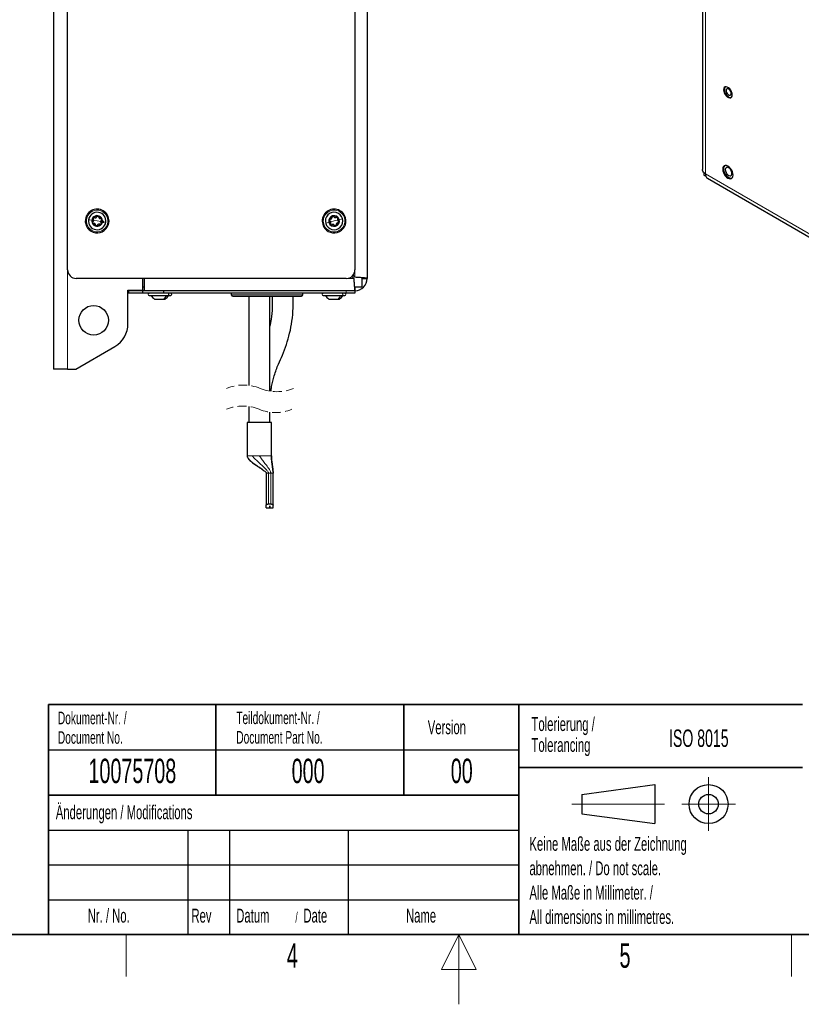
# Model space of a CAD drawing. Header units: millimetres. Extents: x 5 to 418, y 2 to 292.
# Tile 7 of 32: x 154 to 266, y 2 to 143. Entities that reach past the tile are written whole.
import ezdxf

# ---------------------------------------------------------------- set-up
doc = ezdxf.new("R2010")
doc.units = ezdxf.units.MM
doc.linetypes.add('HIDDEN', pattern=[1.905, 1.27, -0.635])
doc.layers.add('SLD-0', color=7, linetype='Continuous')
doc.styles.add('SLDTEXTSTYLE0', font='TXT', dxfattribs={"width": 0.605})

msp = doc.modelspace()

# ---------------------------------------------------------------- linework, layer by layer
at = {"color": 7, "linetype": 'Continuous', "lineweight": 25}
for p, q in [((158.854, 250.6516), (158.854, 93.1516)), ((160.854, 107.4016), (160.854, 236.4016)), ((203.854, 163.1516), (203.854, 106.1516)), ((202.104, 161.0266), (202.104, 107.4016)), ((251.9703, 158.9782), (251.9703, 121.8017)), ((252.154, 121.3775), (252.154, 120.9927)), ((252.154, 120.9927), (252.4344, 120.8308)), ((252.6703, 120.5315), (287.4317, 100.4642)), ((165.979, 114.4016), (165.979, 114.1516)), ((200.854, 106.1516), (162.104, 106.1516)), ((171.654, 104.4766), (171.654, 106.1516)), ((171.904, 104.4016), (171.904, 106.1516)), ((201.645, 106.4337), (201.9272, 106.1516)), ((202.104, 106.3284), (201.8218, 106.6105)), ((203.104, 106.2478), (203.104, 104.9266)), ((203.104, 106.1516), (203.854, 106.1516)), ((171.904, 104.9266), (171.654, 104.9266)), ((203.104, 104.9266), (202.0191, 104.9266)), ((202.104, 104.9266), (202.104, 104.4016)), ((169.529, 104.4766), (171.654, 104.4766)), ((169.529, 99.6468), (169.529, 104.4766)), ((169.604, 104.4016), (169.529, 104.4016)), ((169.604, 104.0266), (169.529, 104.0266)), ((169.604, 104.4016), (169.604, 104.0266)), ((171.6162, 104.4016), (169.604, 104.4016)), ((171.6162, 104.0266), (169.604, 104.0266)), ((171.154, 104.4766), (171.154, 104.4016)), ((171.6162, 104.4016), (171.6162, 104.0266)), ((174.604, 104.4016), (171.6162, 104.4016)), ((174.604, 104.0266), (171.6162, 104.0266)), ((172.554, 103.7266), (175.2585, 103.7266)), ((173.334, 103.2016), (174.6775, 103.2016)), ((174.604, 104.4016), (174.604, 104.0266)), ((200.854, 104.4016), (174.604, 104.4016)), ((200.854, 104.0266), (174.604, 104.0266)), ((174.6775, 103.2016), (174.874, 103.2016)), ((175.2585, 103.7266), (175.654, 103.7266)), ((184.354, 104.0266), (184.354, 103.8266)), ((184.554, 103.6266), (194.404, 103.6266)), ((186.8635, 103.6266), (186.8635, 90.8146)), ((189.8635, 89.9878), (189.8635, 103.6266)), ((194.604, 103.8266), (194.604, 104.0266)), ((197.554, 103.7266), (200.2585, 103.7266)), ((198.334, 103.2016), (199.6775, 103.2016)), ((199.6775, 103.2016), (199.874, 103.2016)), ((200.2585, 103.7266), (200.654, 103.7266)), ((201.1027, 104.4016), (200.854, 104.4016)), ((202.104, 104.0266), (200.854, 104.0266)), ((202.104, 104.4016), (201.1027, 104.4016)), ((202.104, 104.4016), (202.104, 104.0266)), ((162.029, 93.1516), (167.654, 96.3992)), ((160.854, 93.1516), (158.854, 93.1516)), ((160.854, 93.1516), (162.029, 93.1516)), ((186.8635, 87.7931), (186.8635, 85.4765)), ((189.8635, 85.4765), (189.8635, 86.9741)), ((186.6135, 85.4765), (186.6135, 80.7265)), ((188.3635, 85.4765), (186.6135, 85.4765)), ((190.1135, 85.4765), (188.3635, 85.4765)), ((190.1135, 80.7265), (190.1135, 85.4765)), ((189.3635, 78.2265), (189.3635, 73.6226)), ((190.3635, 73.6226), (190.3635, 78.2265)), ((189.3635, 73.2265), (189.3635, 73.6226)), ((189.6969, 73.7959), (190.0302, 73.7959)), ((189.8623, 73.5494), (189.8648, 73.5494)), ((189.8623, 73.2265), (189.8623, 73.5494)), ((189.8648, 73.5494), (189.8648, 73.2265)), ((190.3635, 73.2265), (190.3635, 73.6226)), ((189.3635, 73.2265), (189.8623, 73.2265)), ((189.8648, 73.2265), (190.3635, 73.2265))]:
    msp.add_line(p, q, dxfattribs=at)
at = {"color": 7, "linetype": 'Continuous', "lineweight": 18}
for p, q in [((252.3803, 158.4067), (252.3803, 121.1725)), ((252.3803, 121.1725), (287.1417, 101.1052)), ((165.104, 114.4016), (164.5999, 114.4758)), ((199.104, 114.4016), (199.5943, 114.54)), ((165.104, 114.4016), (165.608, 114.3274)), ((199.104, 114.4016), (198.6137, 114.2632)), ((160.854, 93.1516), (160.854, 107.4016)), ((202.104, 107.4016), (202.104, 106.3284)), ((201.9272, 106.1516), (200.854, 106.1516)), ((184.354, 103.8266), (194.604, 103.8266)), ((200.854, 104.4016), (200.854, 104.0266)), ((186.6135, 80.7265), (186.617, 80.7265)), ((186.617, 80.7265), (187.3349, 80.7265)), ((187.3349, 80.7265), (187.7424, 80.7265)), ((187.7424, 80.7265), (188.3635, 80.7265)), ((188.3635, 80.7265), (190.1101, 80.7265)), ((190.1101, 80.7265), (190.1135, 80.7265)), ((189.6294, 78.2265), (189.3635, 78.2265)), ((189.6969, 78.2265), (189.6294, 78.2265)), ((190.0302, 78.2265), (189.6969, 78.2265)), ((189.6969, 73.7959), (189.6969, 78.2265)), ((190.0302, 78.2265), (190.0302, 73.7959)), ((190.3635, 78.2265), (190.0302, 78.2265))]:
    msp.add_line(p, q, dxfattribs=at)
at = {"color": 7, "linetype": 'Continuous', "lineweight": 25, "flags": 128}
for points in [[(255.0252, 133.4015), (255.0001, 133.2146), (255.0252, 132.9989), (255.0984, 132.7717), (255.2137, 132.5514), (255.3618, 132.3559), (255.5308, 132.2011), (255.7069, 132.0994), (255.8759, 132.0592), (256.024, 132.0836), (256.1393, 132.1707), (256.2125, 132.3135), (256.2376, 132.5003), (256.2125, 132.716), (256.1393, 132.9433), (256.024, 133.1635), (255.8759, 133.359), (255.7069, 133.5138), (255.5308, 133.6155), (255.3618, 133.6558), (255.2137, 133.6313), (255.0984, 133.5442), (255.0252, 133.4015)], [(255.2408, 133.6413), (255.2392, 133.6398), (255.1532, 133.512), (255.1139, 133.3364), (255.1246, 133.1272), (255.1845, 132.9014), (255.2885, 132.6773), (255.4284, 132.473), (255.5927, 132.305), (255.7682, 132.1871), (255.9407, 132.1287), (256.0961, 132.1345), (256.1086, 132.1381)], [(256.0778, 132.6448), (256.0768, 132.8047), (256.0231, 132.9824), (255.9248, 133.1509), (255.797, 133.2846), (255.659, 133.3631), (255.532, 133.3744), (255.4352, 133.3168), (255.3833, 133.1991), (255.3843, 133.0393), (255.4381, 132.8615), (255.5363, 132.693), (255.6642, 132.5593), (255.8021, 132.4808), (255.9292, 132.4695), (256.026, 132.5271), (256.0778, 132.6448)], [(254.9017, 122.0618), (254.8764, 121.8545), (254.9017, 121.618), (254.9759, 121.3684), (255.0939, 121.1227), (255.2476, 120.8977), (255.4267, 120.7087), (255.6189, 120.5685), (255.811, 120.4868), (255.9901, 120.4691), (256.1439, 120.5166), (256.2618, 120.626), (256.336, 120.79), (256.3613, 120.9973), (256.336, 121.2338), (256.2618, 121.4834), (256.1439, 121.7291), (255.9901, 121.9541), (255.811, 122.1431), (255.6189, 122.2833), (255.4267, 122.365), (255.2476, 122.3827), (255.0939, 122.3352), (254.9759, 122.2258), (254.9017, 122.0618)], [(255.163, 122.3631), (255.1327, 122.3356), (255.041, 122.1928), (254.9963, 122.0022), (255.0016, 121.7766), (255.0566, 121.5316), (255.1575, 121.2838), (255.2975, 121.05), (255.467, 120.8463), (255.6545, 120.6864), (255.8471, 120.5813), (256.0318, 120.5382), (256.196, 120.56), (256.2025, 120.5624)], [(256.2043, 121.1218), (256.2054, 121.3039), (256.155, 121.5063), (256.0586, 121.7069), (255.9267, 121.8841), (255.7735, 122.0186), (255.6157, 122.0959), (255.4703, 122.1075), (255.3532, 122.0523), (255.2769, 121.9362), (255.2498, 121.7718), (255.2747, 121.5768), (255.3491, 121.3726), (255.4648, 121.181), (255.6094, 121.0231), (255.767, 120.9157), (255.9207, 120.8706), (256.0538, 120.8927), (256.1519, 120.9796), (256.2043, 121.1218)]]:
    msp.add_lwpolyline(points, dxfattribs=at)
at = {"color": 7, "linetype": 'Continuous', "lineweight": 18, "flags": 128}
for points in [[(163.5705, 114.6273), (163.5137, 114.6356), (163.4656, 114.6427), (163.4334, 114.6475), (163.4221, 114.6491)], [(163.8673, 114.5836), (164.0743, 114.5531), (164.3422, 114.5137)], [(200.3069, 114.7412), (200.1056, 114.6844), (199.845, 114.6108)], [(200.5957, 114.8227), (200.6509, 114.8383), (200.6977, 114.8516), (200.729, 114.8604), (200.74, 114.8635)], [(166.3406, 114.2196), (166.1337, 114.25), (165.8658, 114.2895)], [(166.6374, 114.1759), (166.6942, 114.1675), (166.7424, 114.1604), (166.7746, 114.1557), (166.7858, 114.154)], [(197.6123, 113.9804), (197.557, 113.9648), (197.5102, 113.9516), (197.4789, 113.9428), (197.4679, 113.9397)], [(197.901, 114.0619), (198.1023, 114.1188), (198.3629, 114.1924)]]:
    msp.add_lwpolyline(points, dxfattribs=at)
at = {"color": 7, "linetype": 'Continuous', "lineweight": 25}
msp.add_circle((164.604, 100.1516), 2.125, dxfattribs=at)
for centre, radius, start, end in [((253.0675, 121.0973), 0.6913, 173.754552, 234.933256), ((165.104, 114.4016), 1.7, 351.627163, 171.627173), ((199.104, 114.4016), 1.7, 15.766461, 195.766487), ((165.104, 114.4016), 1.7, 171.627172, 351.627165), ((165.104, 114.4016), 1.25, 171.627184, 351.627174), ((165.104, 114.4016), 1.25, 351.627205, 171.627152), ((165.104, 114.4016), 0.77, 171.627151, 351.627167), ((165.104, 114.4016), 0.77, 351.627151, 171.627167), ((165.104, 114.4016), 0.7, 141.627066, 201.627303), ((165.104, 114.4016), 0.7, 81.626898, 141.627496), ((165.104, 114.4016), 0.7, 21.626814, 81.627517), ((165.104, 114.4016), 0.7, 321.627066, 21.627303), ((199.104, 114.4016), 1.7, 195.766487, 15.766461), ((199.104, 114.4016), 1.25, 15.766476, 195.766522), ((199.104, 114.4016), 1.25, 195.766476, 15.766522), ((199.104, 114.4016), 0.77, 15.766519, 195.766452), ((199.104, 114.4016), 0.77, 195.766519, 15.766452), ((199.104, 114.4016), 0.7, 165.766291, 225.766686), ((199.104, 114.4016), 0.7, 105.766275, 165.766653), ((199.104, 114.4016), 0.7, 45.766393, 105.766576), ((199.104, 114.4016), 0.7, 345.766291, 45.766686), ((165.104, 114.4016), 0.7, 201.627037, 261.627294), ((165.104, 114.4016), 0.7, 261.627372, 321.627022), ((199.104, 114.4016), 0.7, 225.766393, 285.766576), ((199.104, 114.4016), 0.7, 285.766275, 345.766653), ((162.104, 107.4016), 1.25, 179.999956, 269.999991), ((200.854, 107.4016), 1.25, 270.00007, 359.999898), ((202.104, 106.1516), 1.75, 269.999983, 0.000025), ((172.554, 103.8766), 0.15, 90.000089, 269.999911), ((175.654, 103.8766), 0.15, 269.999911, 90.000089), ((184.554, 103.8266), 0.2, 179.999972, 269.999994), ((194.404, 103.8266), 0.2, 270.000147, 359.999686), ((197.554, 103.8766), 0.15, 90.000089, 269.999911), ((200.654, 103.8766), 0.15, 270.000445, 89.999555), ((165.779, 99.6468), 3.75, 300.000032, 359.999993)]:
    msp.add_arc(centre, radius, start, end, dxfattribs=at)
at = {"color": 7, "linetype": 'Continuous', "lineweight": 18}
for centre, start, end in [((165.104, 114.4016), 351.627203, 171.627155), ((199.104, 114.4016), 15.766472, 195.766489), ((165.104, 114.4016), 171.627202, 351.627156), ((199.104, 114.4016), 195.766472, 15.766489)]:
    msp.add_arc(centre, 1.55, start, end, dxfattribs=at)
at = {"color": 7, "linetype": 'HIDDEN', "lineweight": 18}
for centre, radius, start, end in [((186.0864, 84.6287), 6.2345, 67.380135, 112.619865), ((190.8822, 96.1385), 6.2345, 247.380135, 292.619865), ((186.026, 81.7736), 6.0775, 67.380135, 112.619865), ((190.701, 92.9936), 6.0775, 247.380135, 292.619865)]:
    msp.add_arc(centre, radius, start, end, dxfattribs=at)
at = {"color": 7, "linetype": 'Continuous', "lineweight": 25}
for points, knots in [([(252.3803, 121.1725), (252.2846, 121.2472), (252.1072, 121.3858), (251.9624, 121.6325), (251.9829, 121.7691), (251.9877, 121.8011)], [0, 0, 0, 0, 0.47253546, 0.87658685, 1, 1, 1, 1]), ([(164.5032, 114.3099), (164.5274, 114.3312), (164.5646, 114.3638), (164.5936, 114.4242), (164.607, 114.4743), (164.6087, 114.5263), (164.5986, 114.5928), (164.5722, 114.635), (164.555, 114.6625)], [0, 0, 0, 0, 0.24045322, 0.3681383, 0.49886112, 0.63012067, 0.75849654, 1, 1, 1, 1]), ([(164.5552, 114.8361), (164.5463, 114.8223), (164.5288, 114.7949), (164.5226, 114.7467), (164.5304, 114.7004), (164.5469, 114.675), (164.555, 114.6625)], [0, 0, 0, 0, 0.26161193, 0.5167057, 0.76237541, 1, 1, 1, 1]), ([(164.7242, 114.8761), (164.7102, 114.8811), (164.6817, 114.8913), (164.6348, 114.8884), (164.5893, 114.8712), (164.5666, 114.8479), (164.5552, 114.8361)], [0, 0, 0, 0, 0.23668014, 0.48283692, 0.73853074, 1, 1, 1, 1]), ([(164.7242, 114.8761), (164.7548, 114.8657), (164.8016, 114.8498), (164.8683, 114.8549), (164.9185, 114.8683), (164.9644, 114.8928), (165.0169, 114.9349), (165.0402, 114.9788), (165.0554, 115.0074)], [0, 0, 0, 0, 0.24048232, 0.36816992, 0.49888584, 0.63013742, 0.75850682, 1, 1, 1, 1]), ([(165.2059, 115.0941), (165.1895, 115.0949), (165.157, 115.0963), (165.1122, 115.0776), (165.076, 115.0477), (165.0622, 115.0207), (165.0554, 115.0074)], [0, 0, 0, 0, 0.26156844, 0.51668737, 0.76228461, 1, 1, 1, 1]), ([(165.325, 114.9677), (165.3223, 114.9824), (165.317, 115.0122), (165.291, 115.0513), (165.2533, 115.0821), (165.2218, 115.0901), (165.2059, 115.0941)], [0, 0, 0, 0, 0.236717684, 0.482834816, 0.738522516, 1, 1, 1, 1]), ([(165.325, 114.9677), (165.3313, 114.9361), (165.3409, 114.8875), (165.3787, 114.8323), (165.4154, 114.7956), (165.4596, 114.7681), (165.5223, 114.7437), (165.5719, 114.7454), (165.6044, 114.7465)], [0, 0, 0, 0, 0.2404794, 0.36816866, 0.49888787, 0.63014029, 0.75850721, 1, 1, 1, 1]), ([(165.7048, 114.4933), (165.6805, 114.472), (165.6433, 114.4394), (165.6144, 114.379), (165.6009, 114.3288), (165.5992, 114.2769), (165.6094, 114.2104), (165.6357, 114.1682), (165.6529, 114.1407)], [0, 0, 0, 0, 0.2404529, 0.36813781, 0.49886045, 0.63011982, 0.75849474, 1, 1, 1, 1]), ([(165.7547, 114.6596), (165.7471, 114.6742), (165.7322, 114.703), (165.6935, 114.7325), (165.6496, 114.7489), (165.6193, 114.7473), (165.6044, 114.7465)], [0, 0, 0, 0, 0.261425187, 0.516543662, 0.762164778, 1, 1, 1, 1]), ([(165.7048, 114.4933), (165.7161, 114.5028), (165.7392, 114.5224), (165.7601, 114.5645), (165.768, 114.6125), (165.7592, 114.6438), (165.7547, 114.6596)], [0, 0, 0, 0, 0.23668183, 0.4829841, 0.73873522, 1, 1, 1, 1]), ([(198.4255, 114.5737), (198.423, 114.5574), (198.4183, 114.5253), (198.4323, 114.4788), (198.4584, 114.4397), (198.4838, 114.4233), (198.4963, 114.4152)], [0, 0, 0, 0, 0.26161385, 0.51670836, 0.76237491, 1, 1, 1, 1]), ([(198.5633, 114.6793), (198.5485, 114.6781), (198.5183, 114.6758), (198.4768, 114.6539), (198.4422, 114.6197), (198.4311, 114.5891), (198.4255, 114.5737)], [0, 0, 0, 0, 0.2366809, 0.48283914, 0.73852861, 1, 1, 1, 1]), ([(198.5633, 114.6793), (198.5955, 114.6823), (198.6447, 114.6869), (198.7036, 114.7189), (198.7439, 114.7517), (198.7757, 114.7928), (198.8064, 114.8526), (198.8097, 114.9022), (198.8119, 114.9346)], [0, 0, 0, 0, 0.240481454, 0.368170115, 0.498884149, 0.630138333, 0.758508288, 1, 1, 1, 1]), ([(198.9138, 115.0753), (198.8985, 115.0692), (198.8683, 115.0573), (198.835, 115.0219), (198.8142, 114.9798), (198.8127, 114.9495), (198.8119, 114.9346)], [0, 0, 0, 0, 0.26156777, 0.51668659, 0.76228254, 1, 1, 1, 1]), ([(199.0741, 115.0086), (199.0657, 115.0209), (199.0486, 115.0459), (199.0089, 115.0709), (198.962, 115.0837), (198.9299, 115.0781), (198.9138, 115.0753)], [0, 0, 0, 0, 0.236718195, 0.482833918, 0.738527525, 1, 1, 1, 1]), ([(199.0741, 115.0086), (199.0928, 114.9823), (199.1215, 114.942), (199.1786, 114.907), (199.2271, 114.8885), (199.2786, 114.8815), (199.3458, 114.8848), (199.3904, 114.9067), (199.4195, 114.921)], [0, 0, 0, 0, 0.24047768, 0.36816817, 0.49888606, 0.63013858, 0.7585075, 1, 1, 1, 1]), ([(199.5923, 114.9031), (199.5794, 114.9134), (199.554, 114.9335), (199.5067, 114.9447), (199.4598, 114.9416), (199.4328, 114.9278), (199.4195, 114.921)], [0, 0, 0, 0, 0.26143039, 0.51654224, 0.76216392, 1, 1, 1, 1]), ([(199.6148, 114.731), (199.6013, 114.7016), (199.5807, 114.6566), (199.579, 114.5897), (199.5872, 114.5384), (199.6069, 114.4903), (199.6434, 114.4338), (199.6846, 114.4061), (199.7116, 114.388)], [0, 0, 0, 0, 0.24045283, 0.36813819, 0.49886063, 0.6301189, 0.75849352, 1, 1, 1, 1]), ([(199.6148, 114.731), (199.6212, 114.7443), (199.6343, 114.7716), (199.6361, 114.8186), (199.6237, 114.8657), (199.6028, 114.8906), (199.5923, 114.9031)], [0, 0, 0, 0, 0.236684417, 0.482985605, 0.738734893, 1, 1, 1, 1]), ([(164.5032, 114.3099), (164.4918, 114.3003), (164.4687, 114.2808), (164.4478, 114.2387), (164.4399, 114.1906), (164.4488, 114.1594), (164.4532, 114.1436)], [0, 0, 0, 0, 0.23668184, 0.482984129, 0.738730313, 1, 1, 1, 1]), ([(164.4532, 114.1436), (164.4608, 114.129), (164.4758, 114.1002), (164.5144, 114.0707), (164.5584, 114.0543), (164.5887, 114.0559), (164.6036, 114.0567)], [0, 0, 0, 0, 0.26142778, 0.51653785, 0.76217248, 1, 1, 1, 1]), ([(164.8829, 113.8354), (164.8767, 113.8671), (164.867, 113.9156), (164.8292, 113.9709), (164.7925, 114.0076), (164.7483, 114.0351), (164.6857, 114.0595), (164.636, 114.0578), (164.6036, 114.0567)], [0, 0, 0, 0, 0.24048035, 0.36816892, 0.49888578, 0.63013749, 0.75850371, 1, 1, 1, 1]), ([(164.8829, 113.8354), (164.8856, 113.8208), (164.891, 113.791), (164.917, 113.7519), (164.9546, 113.721), (164.9861, 113.7131), (165.002, 113.709)], [0, 0, 0, 0, 0.23671795, 0.48283115, 0.73852222, 1, 1, 1, 1]), ([(165.002, 113.709), (165.0185, 113.7083), (165.0509, 113.7069), (165.0958, 113.7256), (165.132, 113.7555), (165.1457, 113.7825), (165.1525, 113.7958)], [0, 0, 0, 0, 0.26156889, 0.51667896, 0.7622842, 1, 1, 1, 1]), ([(165.4838, 113.9271), (165.4532, 113.9375), (165.4063, 113.9534), (165.3396, 113.9483), (165.2894, 113.9349), (165.2436, 113.9103), (165.1911, 113.8683), (165.1677, 113.8244), (165.1525, 113.7958)], [0, 0, 0, 0, 0.24047854, 0.3681664, 0.49888275, 0.63013474, 0.75850605, 1, 1, 1, 1]), ([(165.4838, 113.9271), (165.4977, 113.9221), (165.5262, 113.9118), (165.5731, 113.9148), (165.6187, 113.9319), (165.6413, 113.9553), (165.6528, 113.967)], [0, 0, 0, 0, 0.23668747, 0.48284188, 0.73853325, 1, 1, 1, 1]), ([(165.6528, 113.967), (165.6616, 113.9809), (165.6791, 114.0083), (165.6853, 114.0565), (165.6775, 114.1028), (165.661, 114.1282), (165.6529, 114.1407)], [0, 0, 0, 0, 0.26161193, 0.5167057, 0.76237541, 1, 1, 1, 1]), ([(198.5932, 114.0722), (198.6066, 114.1016), (198.6272, 114.1465), (198.629, 114.2135), (198.6208, 114.2647), (198.601, 114.3129), (198.5646, 114.3694), (198.5233, 114.3971), (198.4963, 114.4152)], [0, 0, 0, 0, 0.24045393, 0.36813903, 0.49886121, 0.63011922, 0.75849619, 1, 1, 1, 1]), ([(198.5932, 114.0722), (198.5868, 114.0588), (198.5737, 114.0315), (198.5718, 113.9846), (198.5842, 113.9375), (198.6051, 113.9126), (198.6157, 113.9)], [0, 0, 0, 0, 0.23668158, 0.48298368, 0.73873392, 1, 1, 1, 1]), ([(198.6157, 113.9), (198.6285, 113.8898), (198.654, 113.8696), (198.7013, 113.8585), (198.7481, 113.8615), (198.7751, 113.8754), (198.7884, 113.8822)], [0, 0, 0, 0, 0.26142988, 0.51654122, 0.76216241, 1, 1, 1, 1]), ([(199.1338, 113.7946), (199.1151, 113.8209), (199.0865, 113.8612), (199.0294, 113.8962), (198.9809, 113.9147), (198.9293, 113.9217), (198.8621, 113.9184), (198.8175, 113.8965), (198.7884, 113.8822)], [0, 0, 0, 0, 0.24047818, 0.36816769, 0.49888585, 0.63013865, 0.75850784, 1, 1, 1, 1]), ([(199.1338, 113.7946), (199.1422, 113.7823), (199.1593, 113.7573), (199.199, 113.7323), (199.246, 113.7195), (199.278, 113.7251), (199.2942, 113.7279)], [0, 0, 0, 0, 0.23672196, 0.48283477, 0.7385282, 1, 1, 1, 1]), ([(199.2942, 113.7279), (199.3095, 113.734), (199.3397, 113.7459), (199.373, 113.7813), (199.3937, 113.8234), (199.3953, 113.8537), (199.396, 113.8686)], [0, 0, 0, 0, 0.26156777, 0.51668659, 0.76228254, 1, 1, 1, 1]), ([(199.6446, 114.1239), (199.6124, 114.1209), (199.5632, 114.1162), (199.5044, 114.0843), (199.4641, 114.0515), (199.4322, 114.0104), (199.4015, 113.9505), (199.3982, 113.901), (199.396, 113.8686)], [0, 0, 0, 0, 0.240477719, 0.368165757, 0.498880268, 0.630136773, 0.758505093, 1, 1, 1, 1]), ([(199.6446, 114.1239), (199.6594, 114.125), (199.6896, 114.1274), (199.7311, 114.1492), (199.7657, 114.1835), (199.7768, 114.214), (199.7825, 114.2295)], [0, 0, 0, 0, 0.23668915, 0.48283675, 0.73853498, 1, 1, 1, 1]), ([(199.7825, 114.2295), (199.7849, 114.2457), (199.7896, 114.2779), (199.7756, 114.3244), (199.7496, 114.3635), (199.7241, 114.3799), (199.7116, 114.388)], [0, 0, 0, 0, 0.26161294, 0.51670458, 0.76237507, 1, 1, 1, 1]), ([(201.9272, 106.1516), (201.9402, 105.9584), (201.9648, 105.5937), (201.9933, 105.095), (202.0445, 104.7262), (202.0459, 104.4928), (202.0953, 104.4153), (202.104, 104.4016)], [0, 0, 0, 0, 0.32965447, 0.6221622, 0.84465822, 0.97260417, 1, 1, 1, 1]), ([(203.854, 106.1516), (203.8212, 106.1654), (203.6995, 106.2167), (203.4158, 106.2268), (202.9948, 106.2726), (202.5385, 106.2998), (202.2304, 106.3201), (202.104, 106.3284)], [0, 0, 0, 0, 0.06017604, 0.22377106, 0.47450033, 0.78440603, 1, 1, 1, 1]), ([(172.854, 103.7266), (172.9186, 103.625), (173.0478, 103.4219), (173.2386, 103.275), (173.334, 103.2016)], [0, 0, 0, 0, 0.49999987, 1, 1, 1, 1]), ([(174.874, 103.2016), (174.9694, 103.275), (175.1601, 103.4219), (175.2894, 103.625), (175.354, 103.7266)], [0, 0, 0, 0, 0.50000013, 1, 1, 1, 1]), ([(190.2374, 103.6266), (190.241, 103.0689), (190.2482, 101.9583), (190.1258, 100.5102), (189.9356, 99.64), (189.8635, 99.3104)], [0, 0, 0, 0, 0.38514951, 0.7671358, 1, 1, 1, 1]), ([(190.0452, 89.9605), (190.0741, 90.1846), (190.1721, 90.9434), (190.5127, 92.2612), (191.0382, 93.7716), (191.7397, 95.2065), (192.2949, 96.6778), (192.7619, 98.3153), (193.0906, 100.0742), (193.2506, 101.8609), (193.2416, 103.056), (193.2373, 103.6266)], [0, 0, 0, 0, 0.04787313, 0.16211682, 0.2876484, 0.38625348, 0.5003265, 0.62049835, 0.74675974, 0.87909596, 1, 1, 1, 1]), ([(197.854, 103.7266), (197.9186, 103.625), (198.0478, 103.4219), (198.2386, 103.275), (198.334, 103.2016)], [0, 0, 0, 0, 0.49999987, 1, 1, 1, 1]), ([(199.874, 103.2016), (199.9694, 103.275), (200.1601, 103.4219), (200.2894, 103.625), (200.354, 103.7266)], [0, 0, 0, 0, 0.50000089, 1, 1, 1, 1]), ([(186.6135, 80.7265), (186.6163, 80.6894), (186.6219, 80.6145), (186.6738, 80.4691), (186.8565, 80.1731), (187.2566, 79.8136), (187.7398, 79.4614), (188.1802, 79.1681), (188.6061, 78.8912), (188.982, 78.6406), (189.2391, 78.4326), (189.3296, 78.323), (189.3588, 78.2663), (189.362, 78.2391), (189.3635, 78.2265)], [0, 0, 0, 0, 0.02924864, 0.05898661, 0.12073806, 0.3017255, 0.47755444, 0.59361118, 0.7190244, 0.87835283, 0.95042977, 0.9785507, 0.99003714, 1, 1, 1, 1]), ([(190.1101, 80.7265), (190.112, 80.579), (190.1161, 80.2541), (190.1771, 79.7478), (190.2402, 79.2761), (190.2964, 78.8807), (190.3324, 78.6032), (190.3572, 78.3898), (190.3616, 78.2757), (190.3635, 78.2265)], [0, 0, 0, 0, 0.17587606, 0.38741795, 0.607465, 0.74385017, 0.86379566, 0.94131206, 1, 1, 1, 1]), ([(190.356, 78.3751), (190.3545, 78.3947), (190.3483, 78.4728), (190.3299, 78.6424), (190.2994, 78.9007), (190.2585, 79.224), (190.2116, 79.5894), (190.1655, 79.9792), (190.1255, 80.3614), (190.1173, 80.6107), (190.1135, 80.7265)], [0, 0, 0, 0, 0.02505435, 0.09932965, 0.21634141, 0.35506811, 0.51277975, 0.68364985, 0.85311564, 1, 1, 1, 1]), ([(189.3635, 73.6226), (189.3694, 73.6433), (189.3832, 73.6924), (189.4588, 73.7439), (189.5532, 73.7816), (189.6379, 73.7948), (189.686, 73.7957), (189.6969, 73.7959)], [0, 0, 0, 0, 0.15624623, 0.37071313, 0.64117362, 0.9191427, 1, 1, 1, 1]), ([(190.0302, 73.7959), (190.0637, 73.7942), (190.1277, 73.791), (190.2169, 73.7665), (190.29, 73.73), (190.3483, 73.6839), (190.3589, 73.6412), (190.3635, 73.6226)], [0, 0, 0, 0, 0.24875748, 0.47608887, 0.68030441, 0.86055894, 1, 1, 1, 1])]:
    msp.add_open_spline(points, degree=3, knots=knots, dxfattribs=at)
at = {"color": 7, "linetype": 'Continuous', "lineweight": 18}
for points, knots in [([(175.0351, 103.7266), (174.9882, 103.6262), (174.8974, 103.4317), (174.7492, 103.2766), (174.6775, 103.2016)], [0, 0, 0, 0, 0.5161083, 1, 1, 1, 1]), ([(175.2585, 103.7266), (175.2734, 103.729), (175.3046, 103.7342), (175.3413, 103.7706), (175.3649, 103.8194), (175.373, 103.8766), (175.3649, 103.9337), (175.3413, 103.9825), (175.3046, 104.019), (175.2734, 104.0241), (175.2585, 104.0266)], [0, 0, 0, 0, 0.10776352, 0.2263367, 0.35869813, 0.50000006, 0.64130198, 0.77366342, 0.89223641, 1, 1, 1, 1]), ([(200.0351, 103.7266), (199.9882, 103.6262), (199.8974, 103.4317), (199.7492, 103.2766), (199.6775, 103.2016)], [0, 0, 0, 0, 0.51610912, 1, 1, 1, 1]), ([(200.2585, 103.7266), (200.2734, 103.729), (200.3046, 103.7342), (200.3413, 103.7706), (200.3649, 103.8194), (200.373, 103.8766), (200.3649, 103.9337), (200.3413, 103.9825), (200.3046, 104.019), (200.2734, 104.0241), (200.2585, 104.0266)], [0, 0, 0, 0, 0.10776646, 0.22633757, 0.35869858, 0.50000006, 0.64130153, 0.77366255, 0.89223346, 1, 1, 1, 1]), ([(189.3635, 78.2265), (189.3623, 78.2381), (189.3596, 78.2632), (189.3418, 78.3009), (189.2994, 78.3659), (189.1701, 78.4981), (188.8966, 78.7067), (188.4854, 78.9845), (187.9808, 79.3188), (187.4559, 79.6847), (187.0225, 80.0523), (186.7071, 80.3882), (186.6445, 80.6233), (186.617, 80.7265)], [0, 0, 0, 0, 0.00916126, 0.01989285, 0.03256408, 0.07059459, 0.16522913, 0.3047274, 0.46352951, 0.64495757, 0.80986923, 0.9165051, 1, 1, 1, 1]), ([(189.6969, 78.2265), (189.6937, 78.2496), (189.6863, 78.3025), (189.6328, 78.4051), (189.496, 78.5991), (189.2426, 78.8687), (188.8956, 79.2049), (188.4919, 79.5761), (188.0658, 79.9688), (187.6585, 80.3486), (187.4341, 80.6107), (187.3349, 80.7265)], [0, 0, 0, 0, 0.02011073, 0.04600791, 0.09890672, 0.22601279, 0.36543973, 0.51799163, 0.70113213, 0.86795974, 1, 1, 1, 1]), ([(188.3635, 80.7265), (188.4688, 80.5784), (188.7023, 80.2497), (189.0894, 79.7512), (189.441, 79.2814), (189.7187, 78.8866), (189.8872, 78.6093), (190.0004, 78.3967), (190.0215, 78.2763), (190.0302, 78.2265)], [0, 0, 0, 0, 0.18044322, 0.40047799, 0.62678009, 0.76347054, 0.87924014, 0.9500319, 1, 1, 1, 1])]:
    msp.add_open_spline(points, degree=3, knots=knots, dxfattribs=at)
at = {"layer": 'SLD-0', "lineweight": 35}
for p, q in [((158.1167, 45), (225.6167, 45)), ((158.1167, 45), (158.1167, 32)), ((182.1167, 45), (182.1167, 32)), ((209.1167, 45), (209.1167, 32)), ((225.6167, 45), (225.6167, 32)), ((225.6167, 45), (266.3305, 45)), ((225.6167, 45), (225.6167, 36)), ((225.6167, 36), (266.3305, 36)), ((225.6167, 36), (225.6167, 12)), ((158.1167, 32), (158.1167, 12)), ((158.1167, 32), (225.6167, 32)), ((225.6167, 32), (225.6167, 12)), ((26, 12), (408, 12)), ((158.1167, 12), (225.6167, 12)), ((225.6167, 12), (266.3305, 12))]:
    msp.add_line(p, q, dxfattribs=at)
at = {"layer": 'SLD-0'}
for p, q in [((158.1167, 38.5), (225.6167, 38.5)), ((158.1167, 27), (225.6167, 27)), ((178.1167, 27), (178.1167, 12)), ((184.1167, 27), (184.1167, 12)), ((201.1167, 27), (201.1167, 12)), ((158.1167, 22), (225.6167, 22)), ((158.1167, 17), (225.6167, 17))]:
    msp.add_line(p, q, dxfattribs=at)
at = {"layer": 'SLD-0', "lineweight": 18}
for p, q in [((252.8396, 34.5746), (252.8396, 26.8746)), ((233.2396, 30.7246), (246.5396, 30.7246)), ((248.9896, 30.7246), (256.6896, 30.7246)), ((169.25, 6), (169.25, 12)), ((217, 12), (214.5, 7)), ((217, 2), (217, 12)), ((219.5, 7), (217, 12)), ((264.75, 6), (264.75, 12)), ((214.5, 7), (219.5, 7))]:
    msp.add_line(p, q, dxfattribs=at)
at = {"layer": 'SLD-0', "lineweight": 25}
for p, q in [((234.6396, 32.1246), (245.1396, 33.5246)), ((245.1396, 33.5246), (245.1396, 27.9246)), ((158.1167, 32), (225.6167, 32)), ((234.6396, 32.1246), (234.6396, 29.3246)), ((234.6396, 29.3246), (245.1396, 27.9246))]:
    msp.add_line(p, q, dxfattribs=at)
for radius in [2.8, 1.4]:
    msp.add_circle((252.8396, 30.7246), radius, dxfattribs=at)

# ---------------------------------------------------------------- texts
at = {"layer": 'SLD-0', "style": 'SLDTEXTSTYLE0'}
for s, insert, char_height, attachment_point in [('Dokument-Nr. /', (159.4707, 43.9891), 1.8, 1), ('Teildokument-Nr. /', (185.0721, 44.0073), 1.8, 1), ('Version', (212.5452, 42.7601), 2, 1), ('Tolerierung /', (227.4391, 43.2172), 2, 1), ('Document No.', (159.4707, 41.1891), 1.8, 1), ('Document Part No.', (185.0721, 41.2073), 1.8, 1), ('ISO 8015', (247.1716, 41.4342), 2.5, 1), ('Tolerancing', (227.4391, 40.2172), 2, 1), ('10075708', (170.1557, 37.243), 3.5, 2), ('000', (195.3767, 37.243), 3.5, 2), ('00', (217.424, 37.2527), 3.5, 2), ('Änderungen / Modifications', (159.1698, 30.5619), 2, 1), ('Keine Maße aus der Zeichnung', (227.1404, 26.0307), 2, 1), ('abnehmen. / Do not scale.', (227.1404, 22.5307), 2, 1), ('Alle Maße in Millimeter. /', (227.1404, 19.0307), 2, 1), ('Nr. / No.', (163.7532, 15.7244), 2, 1), ('Rev', (178.6351, 15.7244), 2, 1), ('Datum', (185.0629, 15.7244), 2, 1), ('Date', (194.7022, 15.7244), 2, 1), ('Name', (209.4275, 15.729), 2, 1), ('All dimensions in millimetres.', (227.1404, 15.5307), 2, 1), ('/', (193.5459, 15.2243), 1.5, 1), ('4', (193.1027, 10.743), 3.5, 2), ('5', (240.8527, 10.743), 3.5, 2)]:
    msp.add_mtext(s, dxfattribs=dict(at, insert=insert, char_height=char_height, attachment_point=attachment_point))

doc.saveas('drawing.dxf')
